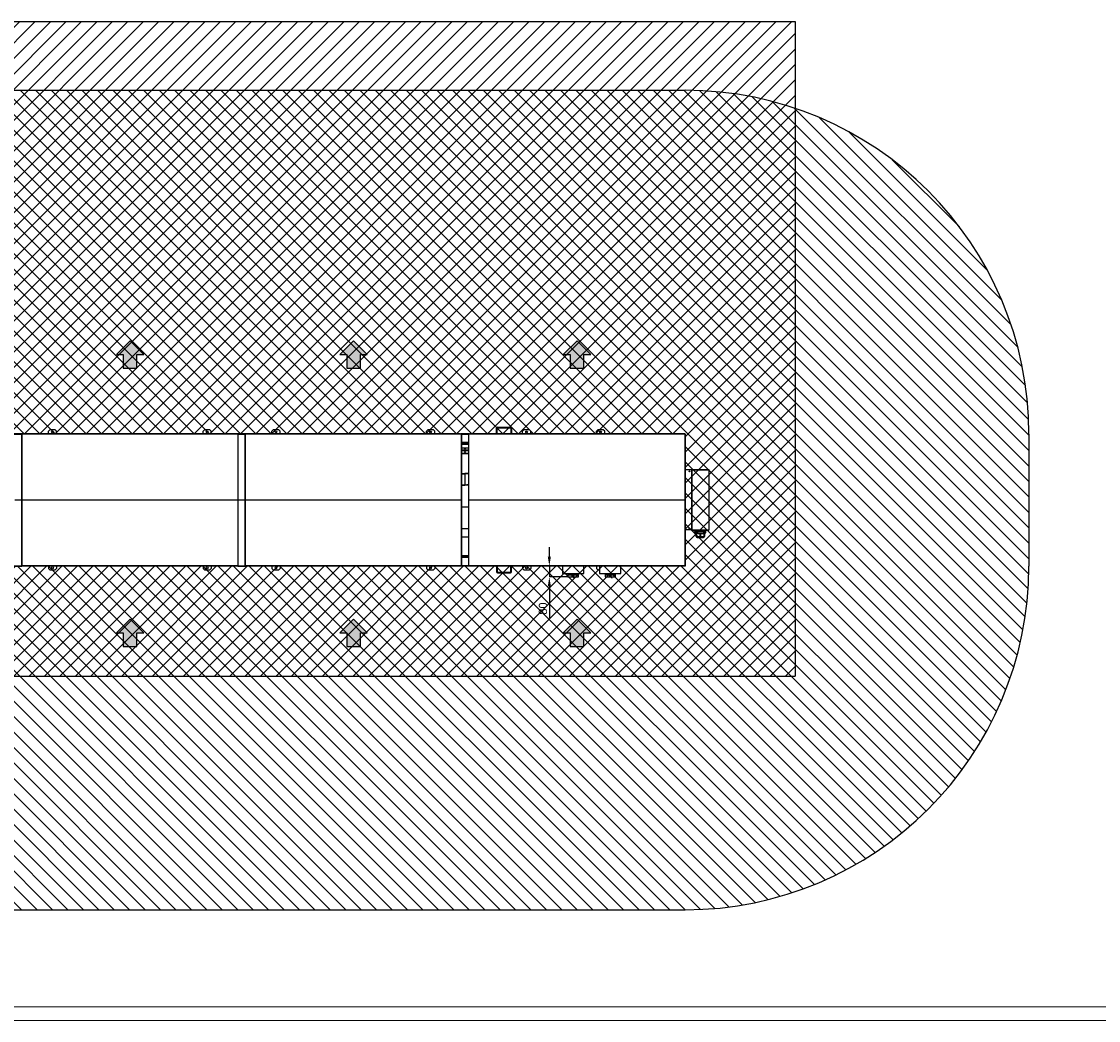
# Model space of a CAD drawing. Header units: millimetres. Extents: x 0 to 39823, y 0 to 11880.
# Tile 7 of 83: x 11991 to 19823, y 0 to 7265. Entities that reach past the tile are written whole.
import ezdxf

# ---------------------------------------------------------------- set-up
doc = ezdxf.new("R2010")
doc.units = ezdxf.units.MM
doc.header["$PDSIZE"] = -1
for name, color, linetype in [('ANOTACIJE', 7, 'Continuous'), ('DIMENZIJE', 4, 'Continuous'), ('FORMAT', 7, 'Continuous'), ('ODMIKI funkcionalni', 253, 'Continuous'), ('ODMIKI varnostni', 252, 'Continuous')]:
    doc.layers.add(name, color=color, linetype=linetype)
doc.styles.add('SLDTEXTSTYLE6', font='txt')
doc.dimstyles.new('SLDDIMSTYLE1', dxfattribs={"dimtxt": 3, "dimasz": 3.414889, "dimexe": 0, "dimexo": 0.0625, "dimgap": 0.75, "dimtad": 1, "dimdec": 0, "dimlfac": 20, "dimrnd": 1e-09, "dimzin": 12, "dimdsep": 46, "dimtxsty": 'SLDTEXTSTYLE6', "dimsah": 1, "dimcen": 0.09, "dimadec": 0, "dimazin": 3, "dimtfac": 1, "dimtdec": 0, "dimtmove": 0, "dimatfit": 0, "dimfxl": 1, "dimfrac": 2, "dimtolj": 1, "dimtzin": 12, "dimarcsym": 0})

# ---------------------------------------------------------------- blocks, each defined once
blk = doc.blocks.new('PUŠČICA')
h = blk.add_hatch(color=256)
h.dxf.hatch_style = 1
h.paths.add_polyline_path([(-50, 50), (-50, 25), (-100, 25), (-100, -25), (-50, -25), (-50, -50), (0, 0)])
at = {"ltscale": 10}
for p, q in [((0, 0), (-50, 50)), ((-50, 50), (-50, 25)), ((-100, 25), (-100, -25)), ((-50, 25), (-100, 25)), ((-50, -50), (0, 0)), ((-100, -25), (-50, -25)), ((-50, -25), (-50, -50))]:
    blk.add_line(p, q, dxfattribs=at)
blk = doc.blocks.new('*D8')
at = {"layer": 'Defpoints', "color": 0, "ltscale": 20, "transparency": 16777216}
for p in [(13562.1, 3305.8), (15829.9, 3305.8), (15965, 3225.8)]:
    blk.add_point(p, dxfattribs=at)
at = {"layer": 'DIMENZIJE', "color": 0, "lineweight": -2, "ltscale": 20, "transparency": 16777216}
for p, q in [((15829.9, 3374.1), (15829.9, 3442.4)), ((13563.3, 3305.8), (15829.9, 3305.8)), ((15829.9, 3305.8), (15829.9, 3225.8)), ((15963.7, 3225.8), (15829.9, 3225.8)), ((15829.9, 3157.5), (15829.9, 2927.4))]:
    blk.add_line(p, q, dxfattribs=at)
at = {"layer": 'DIMENZIJE', "color": 0, "ltscale": 20, "transparency": 16777216}
for points in [[(15818.5, 3374.1), (15841.3, 3374.1), (15829.9, 3305.8)], [(15818.5, 3157.5), (15841.3, 3157.5), (15829.9, 3225.8)]]:
    blk.add_solid(points, dxfattribs=at)
at = {"layer": 'DIMENZIJE', "color": 0, "ltscale": 20, "transparency": 16777216, "insert": (15753.2, 2995.6), "char_height": 60, "attachment_point": 2, "rotation": 90, "style": 'SLDTEXTSTYLE6'}
blk.add_mtext('\\A1;80', dxfattribs=at)
blk = doc.blocks.new('_Dot')
at = {"color": 0, "linetype": 'ByBlock', "lineweight": -2}
blk.add_line((-0.5, 0), (-1, 0), dxfattribs=at)
at = {"color": 0, "linetype": 'ByBlock', "const_width": 0.5}
blk.add_lwpolyline([(-0.25, 0, 1), (0.25, 0, 1)], format="xyb", close=True, dxfattribs=at)

msp = doc.modelspace()

# ---------------------------------------------------------------- hatches: boundary and pattern name
at = {"layer": 'ODMIKI funkcionalni'}
h = msp.add_hatch(dxfattribs=at)
h.set_pattern_fill('ANSI31', color=256, scale=25)
h.paths.add_polyline_path([(17616.6, 7264.9), (9866.5, 7264.9), (9866.5, 2505), (17616.6, 2505)])
h.paths.add_polyline_path([(16817.9, 4267.2), (16817.9, 3304.4), (10366.3, 3304.4), (10366.3, 4267.2)], flags=16)
at = {"layer": 'ODMIKI varnostni'}
h = msp.add_hatch(dxfattribs=at)
h.set_pattern_fill('ANSI31', color=256, scale=25, angle=90)
h.paths.add_polyline_path([(16817, 6764.9), (10366.9, 6764.9, 0.414214), (7866.9, 4264.9), (7866.9, 3305, 0.414214), (10366.9, 805), (16817, 805, 0.414214), (19317, 3305), (19317, 4264.9, 0.414214)])
h.paths.add_polyline_path([(16817.6, 4265.4), (16817.6, 3304.5), (10366.5, 3304.5), (10366.5, 4265.4)], flags=16)

# ---------------------------------------------------------------- linework, layer by layer
at = {"color": 7, "linetype": 'Continuous', "lineweight": 25, "ltscale": 20}
for p, q in [((15453.4, 4315), (15453.4, 4310)), ((15453.4, 4315), (15547.4, 4315)), ((15453.4, 4310), (15547.4, 4310)), ((15547.4, 4310), (15547.4, 4315)), ((11994.5, 4266.5), (11938.5, 4266.5)), ((11938.5, 4264.7), (11994.5, 4264.7)), ((11991.5, 4262.9), (11991.5, 3308.7)), ((11992.5, 4262.9), (11992.5, 3785.8)), ((13565.5, 4262.9), (11992.5, 4262.9)), ((11994.5, 4266.5), (11994.5, 4264.7)), ((11995.1, 4262.9), (11994.5, 4264.7)), ((11994.6, 4264.3), (11995.4, 4264.3)), ((11995.2, 4264.8), (11995.1, 4264.8)), ((11995.3, 4264.6), (11995.2, 4264.8)), ((11995.3, 4264.5), (11995.3, 4264.6)), ((11995.3, 4264.6), (11995.4, 4264.3)), ((11995.4, 4264.3), (11995.9, 4262.9)), ((11996, 4265.8), (13562.1, 4265.8)), ((11996, 4265.8), (11996, 4262.9)), ((13559.4, 4265.8), (11998.6, 4265.8)), ((11998.6, 4265.8), (11998.6, 4265.8)), ((11999.3, 4266.1), (11999.3, 4265.8)), ((11999.3, 4266.1), (13558.8, 4266.1)), ((12196.8, 4295), (12186.8, 4285)), ((12186.8, 4266.1), (12186.8, 4285)), ((12236.8, 4295), (12196.8, 4295)), ((12246.8, 4285), (12236.8, 4295)), ((12246.8, 4266.1), (12246.8, 4285)), ((13321.3, 4295), (13311.3, 4285)), ((13311.3, 4266.1), (13311.3, 4285)), ((13361.3, 4295), (13321.3, 4295)), ((13371.3, 4285), (13361.3, 4295)), ((13371.3, 4266.1), (13371.3, 4285)), ((13558.8, 4266.1), (13558.8, 4265.8)), ((13559.4, 4265.8), (13559.4, 4265.8)), ((13562.1, 4262.9), (13562.1, 4265.8)), ((13562.6, 4264.3), (13562.2, 4262.9)), ((13562.8, 4264.8), (13562.6, 4264.3)), ((13562.6, 4264.3), (13563.4, 4264.3)), ((13562.8, 4264.5), (13562.7, 4264.6)), ((13562.8, 4264.8), (13562.9, 4264.8)), ((13563.5, 4264.7), (13562.9, 4262.9)), ((13619.5, 4266.5), (13563.5, 4266.5)), ((13563.5, 4264.7), (13563.5, 4266.5)), ((13563.5, 4264.7), (13619.5, 4264.7)), ((13565.5, 4262.9), (13565.5, 3785.8)), ((13566.6, 3308.7), (13566.6, 4262.9)), ((13616.5, 4262.9), (13616.5, 3308.7)), ((13617.5, 4262.9), (13617.5, 3785.8)), ((15190.5, 4262.9), (13617.5, 4262.9)), ((13619.5, 4266.5), (13619.5, 4264.7)), ((13620.1, 4262.9), (13619.5, 4264.7)), ((13619.6, 4264.3), (13620.4, 4264.3)), ((13620.2, 4264.8), (13620.1, 4264.8)), ((13620.3, 4264.6), (13620.2, 4264.8)), ((13620.3, 4264.5), (13620.3, 4264.6)), ((13620.3, 4264.6), (13620.4, 4264.3)), ((13620.4, 4264.3), (13620.9, 4262.9)), ((13621, 4265.8), (15187.1, 4265.8)), ((13621, 4265.8), (13621, 4262.9)), ((15184.4, 4265.8), (13623.6, 4265.8)), ((13623.6, 4265.8), (13623.6, 4265.8)), ((13624.3, 4266.1), (13624.3, 4265.8)), ((13624.3, 4266.1), (15183.8, 4266.1)), ((13821.8, 4295), (13811.8, 4285)), ((13811.8, 4266.1), (13811.8, 4285)), ((13861.8, 4295), (13821.8, 4295)), ((13871.8, 4285), (13861.8, 4295)), ((13871.8, 4266.1), (13871.8, 4285)), ((14946.3, 4295), (14936.3, 4285)), ((14936.3, 4266.1), (14936.3, 4285)), ((14986.3, 4295), (14946.3, 4295)), ((14996.3, 4285), (14986.3, 4295)), ((14996.3, 4266.1), (14996.3, 4285)), ((15183.8, 4266.1), (15183.8, 4265.8)), ((15184.4, 4265.8), (15184.4, 4265.8)), ((15187.1, 4262.9), (15187.1, 4265.8)), ((15187.6, 4264.3), (15187.2, 4262.9)), ((15187.8, 4264.8), (15187.6, 4264.3)), ((15187.6, 4264.3), (15245.4, 4264.3)), ((15187.8, 4264.5), (15187.7, 4264.6)), ((15187.8, 4264.8), (15187.9, 4264.8)), ((15243.5, 4266.1), (15189.5, 4266.1)), ((15190.5, 4262.9), (15190.5, 3785.8)), ((15191.6, 3308.7), (15191.6, 4262.9)), ((15241.5, 4262.9), (15241.5, 3308.7)), ((15242.5, 4262.9), (15242.5, 3785.8)), ((16815.5, 4262.9), (15242.5, 4262.9)), ((15245.2, 4264.8), (15245.1, 4264.8)), ((15245.3, 4264.6), (15245.2, 4264.8)), ((15245.3, 4264.5), (15245.3, 4264.6)), ((15245.3, 4264.6), (15245.4, 4264.3)), ((15245.4, 4264.3), (15245.9, 4262.9)), ((15246, 4265.8), (15246, 4262.9)), ((15246, 4265.8), (16812.1, 4265.8)), ((16809.4, 4265.8), (15248.6, 4265.8)), ((15248.6, 4265.8), (15248.6, 4265.8)), ((15249.3, 4266.1), (15249.3, 4265.8)), ((15249.3, 4266.1), (16808.8, 4266.1)), ((15450.4, 4307), (15445.4, 4307)), ((15445.4, 4266.1), (15445.4, 4307)), ((15450.4, 4266.1), (15450.4, 4307)), ((15555.4, 4307), (15550.4, 4307)), ((15550.4, 4307), (15550.4, 4266.1)), ((15555.4, 4307), (15555.4, 4266.1)), ((15644.4, 4295), (15634.4, 4285)), ((15634.4, 4266.1), (15634.4, 4285)), ((15684.4, 4295), (15644.4, 4295)), ((15694.4, 4285), (15684.4, 4295)), ((15694.4, 4266.1), (15694.4, 4285)), ((16182.4, 4295), (16172.4, 4285)), ((16172.4, 4266.1), (16172.4, 4285)), ((16222.4, 4295), (16182.4, 4295)), ((16232.4, 4285), (16222.4, 4295)), ((16232.4, 4266.1), (16232.4, 4285)), ((16808.8, 4266.1), (16808.8, 4265.8)), ((16809.4, 4265.8), (16809.4, 4265.8)), ((16812.1, 4262.9), (16812.1, 4265.8)), ((16812.6, 4264.4), (16812.1, 4262.9)), ((16814.5, 4263.8), (16812.6, 4264.4)), ((16814.5, 4263.8), (16814.5, 4262.9)), ((16815.5, 4262.9), (16815.5, 3785.8)), ((16816.5, 4263.8), (16816.5, 4262.9)), ((16816.6, 3308.7), (16816.6, 4262.9)), ((15191.6, 4206.1), (15241.5, 4206.1)), ((15191.6, 4206.1), (15241.5, 4206.1)), ((15191.6, 4203.7), (15193, 4203.7)), ((15193, 4202.7), (15191.6, 4202.7)), ((15191.6, 4202.5), (15241.5, 4202.5)), ((15241.5, 4202.4), (15191.6, 4202.4)), ((15241.5, 4198.6), (15191.6, 4198.6)), ((15241.5, 4189.4), (15191.6, 4189.4)), ((15241.5, 4162.9), (15191.6, 4162.9)), ((15193, 4203.7), (15193, 4202.7)), ((15240.1, 4202.7), (15240.1, 4203.7)), ((15240.1, 4203.7), (15241.5, 4203.7)), ((15241.5, 4202.7), (15240.1, 4202.7)), ((15241.5, 4146.7), (15191.6, 4146.7)), ((15241.5, 4142.9), (15191.6, 4142.9)), ((15241.5, 4142.1), (15191.6, 4142.1)), ((15241.5, 4122.9), (15191.6, 4122.9)), ((15191.6, 4122.7), (15241.5, 4122.7)), ((16864.6, 4003.7), (16816.6, 4003.7)), ((16863.8, 4003.7), (16863.8, 3567.8)), ((16863.8, 4003.2), (16864.6, 4003.2)), ((16864.6, 4003.9), (16864.6, 3567.7)), ((16865.6, 4004), (16865.6, 3567.6)), ((16865.6, 4004), (16990.5, 4004)), ((16990.4, 4005), (16865.7, 4005)), ((16990.5, 4004), (16990.5, 3567.6)), ((16991.6, 3567.7), (16991.6, 4003.9)), ((15191.6, 3977.6), (15215.5, 3977.6)), ((15191.6, 3976.8), (15215.5, 3976.8)), ((15191.6, 3976), (15202.6, 3976)), ((15202.6, 3975.8), (15202.6, 3976.6)), ((15202.6, 3976.6), (15215.5, 3976.6)), ((15215.5, 3975.8), (15202.6, 3975.8)), ((15205.6, 3976.6), (15205.6, 3975.8)), ((15212.5, 3976.8), (15212.5, 3977.6)), ((15215.5, 3977.6), (15215.5, 3976.6)), ((15215.5, 3976.6), (15215.5, 3975.8)), ((15216.3, 3974.6), (15215.6, 3975.8)), ((15216.3, 3977.1), (15216, 3976.8)), ((15216, 3976.8), (15216.6, 3976.2)), ((15216.3, 3977.1), (15216.9, 3976.5)), ((15216.3, 3974.6), (15216.3, 3897)), ((15216.9, 3976.5), (15216.6, 3976.2)), ((15217.6, 3976), (15216.8, 3974.6)), ((15216.8, 3897), (15216.8, 3974.6)), ((15217.5, 3977.6), (15217.5, 3976.8)), ((15241.5, 3977.6), (15217.5, 3977.6)), ((15241.5, 3976.8), (15217.5, 3976.8)), ((15217.6, 3976.8), (15217.6, 3976)), ((15241.5, 3976), (15217.6, 3976)), ((15191.6, 3895.6), (15215.5, 3895.6)), ((15191.6, 3894.8), (15215.6, 3894.8)), ((15191.6, 3894), (15215.6, 3894)), ((15215.5, 3895.6), (15216.3, 3897)), ((15215.5, 3895.6), (15215.5, 3894.8)), ((15215.6, 3894), (15215.6, 3894.8)), ((15216.1, 3895), (15216.4, 3895.3)), ((15216.7, 3894.4), (15216.1, 3895)), ((15217, 3894.7), (15216.4, 3895.3)), ((15216.7, 3894.4), (15217, 3894.7)), ((15216.8, 3897), (15217.5, 3895.8)), ((15217.6, 3895), (15217.6, 3895.8)), ((15217.6, 3895.8), (15230.5, 3895.8)), ((15217.6, 3895), (15230.5, 3895)), ((15217.6, 3894), (15217.6, 3895)), ((15217.6, 3894.8), (15241.5, 3894.8)), ((15241.5, 3894), (15217.6, 3894)), ((15220.6, 3894.8), (15220.6, 3894)), ((15227.5, 3895), (15227.5, 3895.8)), ((15230.5, 3895.8), (15230.5, 3895)), ((15241.5, 3895.6), (15230.5, 3895.6)), ((11941.6, 3785.8), (11991.5, 3785.8)), ((11941.6, 3785.7), (11991.5, 3785.7)), ((11991.5, 3785.8), (11992.5, 3785.8)), ((11992.5, 3785.8), (13565.5, 3785.8)), ((11992.5, 3785.7), (11992.5, 3308.6)), ((11992.5, 3785.7), (13565.5, 3785.7)), ((13566.6, 3785.8), (13565.5, 3785.8)), ((13565.5, 3785.7), (13565.5, 3308.6)), ((13566.6, 3785.8), (13616.5, 3785.8)), ((13566.6, 3785.7), (13616.5, 3785.7)), ((13616.5, 3785.8), (13617.5, 3785.8)), ((13617.5, 3785.8), (15190.5, 3785.8)), ((13617.5, 3785.7), (13617.5, 3308.6)), ((13617.5, 3785.7), (15190.5, 3785.7)), ((15191.6, 3785.8), (15190.5, 3785.8)), ((15190.5, 3785.7), (15190.5, 3308.6)), ((15241.5, 3785.8), (15242.5, 3785.8)), ((15242.5, 3785.8), (16815.5, 3785.8)), ((15242.5, 3785.7), (15242.5, 3308.6)), ((15242.5, 3785.7), (16815.5, 3785.7)), ((16816.6, 3785.8), (16815.5, 3785.8)), ((16815.5, 3785.7), (16815.5, 3308.6)), ((15241.5, 3733.8), (15191.6, 3733.8)), ((15191.6, 3577.8), (15241.5, 3577.8)), ((16864.6, 3567.8), (16816.6, 3567.8)), ((16863.8, 3568.4), (16864.6, 3568.4)), ((16865.6, 3567.6), (16990.5, 3567.6)), ((16865.7, 3566.5), (16990.4, 3566.5)), ((16880.2, 3565.3), (16880.2, 3566.3)), ((16880.2, 3566.3), (16975.2, 3566.3)), ((16975.2, 3565.3), (16880.2, 3565.3)), ((16881.2, 3566.3), (16881.2, 3565.3)), ((16886, 3566.3), (16886, 3566.4)), ((16886, 3564.2), (16886, 3565.3)), ((16897.7, 3564.2), (16886, 3564.2)), ((16886, 3549.8), (16886, 3556)), ((16901.8, 3556), (16886, 3556)), ((16886, 3549.8), (16901.8, 3549.8)), ((16886.4, 3557.1), (16886.4, 3556)), ((16886.4, 3557.1), (16897.7, 3557.1)), ((16886.4, 3549.8), (16886.4, 3548.6)), ((16886.4, 3548.6), (16901.4, 3548.6)), ((16887, 3566.4), (16887.9, 3566.4)), ((16887, 3566.3), (16887, 3566.4)), ((16887, 3564.2), (16887, 3565.3)), ((16887, 3549.8), (16887, 3556)), ((16887.2, 3564.2), (16887.2, 3557.1)), ((16887.9, 3566.3), (16887.9, 3566.4)), ((16887.9, 3564.2), (16887.9, 3565.3)), ((16887.9, 3549.8), (16887.9, 3556)), ((16889.5, 3545.6), (16898.4, 3545.6)), ((16894.3, 3566.4), (16895.8, 3566.4)), ((16894.3, 3566.3), (16894.3, 3566.4)), ((16894.3, 3564.2), (16894.3, 3565.3)), ((16894.3, 3549.8), (16894.3, 3556)), ((16895.8, 3566.3), (16895.8, 3566.4)), ((16895.8, 3564.2), (16895.8, 3565.3)), ((16895.8, 3549.8), (16895.8, 3556)), ((16897.7, 3556), (16897.7, 3565.3)), ((16897.7, 3556), (16957.7, 3556)), ((16897.7, 3544.8), (16957.7, 3544.8)), ((16897.7, 3520), (16897.7, 3544.8)), ((16897.7, 3542.6), (16957.7, 3542.6)), ((16898.8, 3565.3), (16898.8, 3556)), ((16898.8, 3542.6), (16898.8, 3522.3)), ((16901.3, 3566.4), (16901.8, 3566.4)), ((16901.3, 3566.3), (16901.3, 3566.4)), ((16901.3, 3549.8), (16901.3, 3556)), ((16901.4, 3556), (16901.4, 3556)), ((16901.4, 3548.6), (16901.4, 3549.8)), ((16901.8, 3566.3), (16901.8, 3566.4)), ((16901.8, 3549.8), (16901.8, 3556)), ((16902.7, 3566.5), (16902.7, 3566.3)), ((16902.7, 3556), (16902.7, 3544.8)), ((16926.5, 3556), (16926.5, 3565.3)), ((16926.5, 3522.3), (16926.5, 3542.6)), ((16928.8, 3565.3), (16928.8, 3556)), ((16928.8, 3542.6), (16928.8, 3522.3)), ((16952.7, 3566.3), (16952.7, 3566.5)), ((16952.7, 3544.8), (16952.7, 3556)), ((16953.8, 3566.4), (16954.5, 3566.4)), ((16953.8, 3566.3), (16953.8, 3566.4)), ((16953.8, 3549.8), (16953.8, 3556)), ((16969, 3556), (16953.8, 3556)), ((16953.8, 3549.8), (16969, 3549.8)), ((16953.9, 3556), (16953.9, 3556)), ((16953.9, 3549.8), (16953.9, 3548.6)), ((16953.9, 3548.6), (16968.9, 3548.6)), ((16954.5, 3566.3), (16954.5, 3566.4)), ((16954.5, 3549.8), (16954.5, 3556)), ((16956.5, 3556), (16956.5, 3565.3)), ((16956.5, 3522.3), (16956.5, 3542.6)), ((16957, 3545.6), (16965.9, 3545.6)), ((16957.7, 3565.3), (16957.7, 3556)), ((16969, 3564.2), (16957.7, 3564.2)), ((16957.7, 3557.1), (16968.9, 3557.1)), ((16957.7, 3544.8), (16957.7, 3520)), ((16960.5, 3566.4), (16961.9, 3566.4)), ((16960.5, 3566.3), (16960.5, 3566.4)), ((16960.5, 3564.2), (16960.5, 3565.3)), ((16960.5, 3549.8), (16960.5, 3556)), ((16961.9, 3566.3), (16961.9, 3566.4)), ((16961.9, 3564.2), (16961.9, 3565.3)), ((16961.9, 3549.8), (16961.9, 3556)), ((16968.1, 3566.4), (16968.8, 3566.4)), ((16968.1, 3566.3), (16968.1, 3566.4)), ((16968.1, 3564.2), (16968.1, 3565.3)), ((16968.1, 3549.8), (16968.1, 3556)), ((16968.2, 3557.1), (16968.2, 3564.2)), ((16968.8, 3566.3), (16968.8, 3566.4)), ((16968.8, 3564.2), (16968.8, 3565.3)), ((16968.8, 3549.8), (16968.8, 3556)), ((16968.9, 3556), (16968.9, 3557.1)), ((16968.9, 3548.6), (16968.9, 3549.8)), ((16969, 3566.3), (16969, 3566.4)), ((16969, 3564.2), (16969, 3565.3)), ((16969, 3549.8), (16969, 3556)), ((16974.2, 3565.3), (16974.2, 3566.3)), ((16975.2, 3566.3), (16975.2, 3565.3)), ((15241.5, 3513.8), (15191.6, 3513.8)), ((16897.7, 3522.3), (16898.8, 3522.3)), ((16897.7, 3520), (16957.7, 3520)), ((16905.4, 3512.3), (16950, 3512.3)), ((16926.5, 3522.3), (16928.8, 3522.3)), ((16956.5, 3522.3), (16957.7, 3522.3)), ((15191.6, 3382.5), (15241.5, 3382.5)), ((15191.6, 3373.3), (15241.5, 3373.3)), ((15191.6, 3369.5), (15241.5, 3369.5)), ((15191.6, 3369.2), (15193, 3369.2)), ((15193, 3368.2), (15191.6, 3368.2)), ((15193, 3369.2), (15193, 3368.2)), ((15240.1, 3368.2), (15240.1, 3369.2)), ((15240.1, 3369.2), (15241.5, 3369.2)), ((15241.5, 3368.2), (15240.1, 3368.2)), ((11938.5, 3306.9), (11994.5, 3306.9)), ((11938.5, 3305.1), (11994.5, 3305.1)), ((11992.5, 3308.6), (13565.5, 3308.6)), ((11995.1, 3308.6), (11994.5, 3306.9)), ((11994.5, 3306.9), (11994.5, 3305.1)), ((11995.4, 3307.5), (11994.7, 3307.5)), ((11995.2, 3307), (11995.1, 3307.1)), ((11995.4, 3307.5), (11995.2, 3307)), ((11995.3, 3307.3), (11995.3, 3307.3)), ((11995.4, 3307.5), (11995.8, 3308.6)), ((11996, 3305.8), (11996, 3308.6)), ((13562.1, 3305.8), (11996, 3305.8)), ((11998.6, 3305.8), (13559.4, 3305.8)), ((11998.6, 3305.8), (11998.6, 3305.8)), ((11999.7, 3305.8), (11999.8, 3305.8)), ((11999.8, 3305.8), (11999.8, 3305.8)), ((13558.3, 3305.8), (11999.8, 3305.8)), ((12186.8, 3305.8), (12186.8, 3286.5)), ((12246.8, 3305.8), (12246.8, 3286.5)), ((13311.3, 3305.8), (13311.3, 3286.5)), ((13371.3, 3305.8), (13371.3, 3286.5)), ((13558.3, 3305.8), (13558.3, 3305.8)), ((13558.4, 3305.8), (13558.3, 3305.8)), ((13559.4, 3305.8), (13559.4, 3305.8)), ((13562.1, 3308.6), (13562.1, 3305.8)), ((13562.6, 3307.5), (13562.3, 3308.6)), ((13562.6, 3307.5), (13562.8, 3307)), ((13563.3, 3307.5), (13562.6, 3307.5)), ((13562.8, 3307.3), (13562.7, 3307.3)), ((13562.8, 3307), (13562.9, 3307.1)), ((13563.5, 3306.9), (13562.9, 3308.6)), ((13563.5, 3306.9), (13619.5, 3306.9)), ((13563.5, 3305.1), (13563.5, 3306.9)), ((13563.5, 3305.1), (13619.5, 3305.1)), ((13617.5, 3308.6), (15190.5, 3308.6)), ((13620.1, 3308.6), (13619.5, 3306.9)), ((13619.5, 3306.9), (13619.5, 3305.1)), ((13620.4, 3307.5), (13619.7, 3307.5)), ((13620.2, 3307), (13620.1, 3307.1)), ((13620.4, 3307.5), (13620.2, 3307)), ((13620.3, 3307.3), (13620.3, 3307.3)), ((13620.4, 3307.5), (13620.8, 3308.6)), ((13621, 3305.8), (13621, 3308.6)), ((15187.1, 3305.8), (13621, 3305.8)), ((13623.6, 3305.8), (15184.4, 3305.8)), ((13623.6, 3305.8), (13623.6, 3305.8)), ((13624.7, 3305.8), (13624.8, 3305.8)), ((13624.8, 3305.8), (13624.8, 3305.8)), ((15183.3, 3305.8), (13624.8, 3305.8)), ((13811.8, 3305.8), (13811.8, 3286.5)), ((13871.8, 3305.8), (13871.8, 3286.5)), ((14936.3, 3305.8), (14936.3, 3286.5)), ((14996.3, 3305.8), (14996.3, 3286.5)), ((15183.3, 3305.8), (15183.3, 3305.8)), ((15183.4, 3305.8), (15183.3, 3305.8)), ((15184.4, 3305.8), (15184.4, 3305.8)), ((15187.1, 3308.6), (15187.1, 3305.8)), ((15187.6, 3307.5), (15187.3, 3308.6)), ((15245.4, 3307.5), (15187.6, 3307.5)), ((15187.6, 3307.5), (15187.8, 3307)), ((15187.8, 3307.3), (15187.7, 3307.3)), ((15187.8, 3307), (15187.9, 3307.1)), ((15189.5, 3305.8), (15243.5, 3305.8)), ((15241.5, 3365.8), (15191.6, 3365.8)), ((15241.5, 3365.8), (15191.6, 3365.8)), ((15242.5, 3308.6), (16815.5, 3308.6)), ((15245.2, 3307), (15245.1, 3307.1)), ((15245.4, 3307.5), (15245.2, 3307)), ((15245.3, 3307.3), (15245.3, 3307.3)), ((15245.4, 3307.5), (15245.8, 3308.6)), ((15246, 3305.8), (15246, 3308.6)), ((16812.1, 3305.8), (15246, 3305.8)), ((15248.6, 3305.8), (16809.4, 3305.8)), ((15248.6, 3305.8), (15248.6, 3305.8)), ((15249.7, 3305.8), (15249.8, 3305.8)), ((16808.3, 3305.8), (15249.8, 3305.8)), ((15249.8, 3305.8), (15249.8, 3305.8)), ((15445.4, 3305.8), (15445.4, 3264.5)), ((15450.4, 3305.8), (15450.4, 3264.5)), ((15550.4, 3264.5), (15550.4, 3305.8)), ((15555.4, 3264.5), (15555.4, 3305.8)), ((15634.4, 3305.8), (15634.4, 3286.5)), ((15694.4, 3305.8), (15694.4, 3286.5)), ((15925, 3305.8), (15925, 3250.4)), ((16081, 3250.4), (16081, 3305.8)), ((16172.4, 3305.8), (16172.4, 3286.5)), ((16195, 3305.8), (16195, 3250.4)), ((16351, 3250.4), (16351, 3305.8)), ((16808.3, 3305.8), (16808.3, 3305.8)), ((16808.4, 3305.8), (16808.3, 3305.8)), ((16809.4, 3305.8), (16809.4, 3305.8)), ((16812.6, 3307.1), (16812.1, 3308.6)), ((16812.1, 3308.6), (16812.1, 3305.8)), ((16814.5, 3307.8), (16812.6, 3307.1)), ((16814.5, 3308.6), (16814.5, 3307.8)), ((16816.5, 3307.8), (16816.5, 3308.7)), ((12186.8, 3286.5), (12196.8, 3276.5)), ((12196.8, 3276.5), (12236.8, 3276.5)), ((12236.8, 3276.5), (12246.8, 3286.5)), ((13311.3, 3286.5), (13321.3, 3276.5)), ((13321.3, 3276.5), (13361.3, 3276.5)), ((13361.3, 3276.5), (13371.3, 3286.5)), ((13811.8, 3286.5), (13821.8, 3276.5)), ((13821.8, 3276.5), (13861.8, 3276.5)), ((13861.8, 3276.5), (13871.8, 3286.5)), ((14936.3, 3286.5), (14946.3, 3276.5)), ((14946.3, 3276.5), (14986.3, 3276.5)), ((14986.3, 3276.5), (14996.3, 3286.5)), ((15445.4, 3264.5), (15450.4, 3264.5)), ((15453.4, 3261.5), (15453.4, 3256.5)), ((15453.4, 3261.5), (15547.4, 3261.5)), ((15453.4, 3256.5), (15547.4, 3256.5)), ((15547.4, 3256.5), (15547.4, 3261.5)), ((15550.4, 3264.5), (15555.4, 3264.5)), ((15634.4, 3286.5), (15644.4, 3276.5)), ((15644.4, 3276.5), (15684.4, 3276.5)), ((15684.4, 3276.5), (15694.4, 3286.5)), ((15925, 3250.4), (16081, 3250.4)), ((15965, 3241.2), (15965, 3225.8)), ((15965, 3241.2), (16041.1, 3241.2)), ((15965, 3225.8), (16041.1, 3225.8)), ((15965.5, 3250.4), (16040.6, 3250.4)), ((15965.5, 3241.7), (16040.6, 3241.7)), ((15966.9, 3249.9), (15966.9, 3242.2)), ((15966.9, 3249.9), (16039.2, 3249.9)), ((15966.9, 3242.2), (16039.2, 3242.2)), ((16039.2, 3242.2), (16039.2, 3249.9)), ((16041.1, 3225.8), (16041.1, 3241.2)), ((16172.4, 3286.5), (16182.4, 3276.5)), ((16182.4, 3276.5), (16195, 3276.5)), ((16195, 3250.4), (16351, 3250.4)), ((16235, 3241.7), (16235, 3226.3)), ((16235, 3241.7), (16311.1, 3241.7)), ((16235, 3226.3), (16311.1, 3226.3)), ((16235.5, 3242.2), (16310.6, 3242.2)), ((16236.9, 3250.4), (16236.9, 3242.7)), ((16236.9, 3242.7), (16309.2, 3242.7)), ((16309.2, 3242.7), (16309.2, 3250.4)), ((16311.1, 3226.3), (16311.1, 3241.7))]:
    msp.add_line(p, q, dxfattribs=at)
at = {"color": 7, "linetype": 'Continuous', "lineweight": 25, "ltscale": 20, "flags": 128}
for points in [[(11999.4, 4265.8), (11999.3, 4266), (11999.3, 4266.1)], [(13558.7, 4265.8), (13558.7, 4266), (13558.8, 4266.1)], [(13624.4, 4265.8), (13624.3, 4266), (13624.3, 4266.1)], [(15183.7, 4265.8), (15183.7, 4266), (15183.8, 4266.1)], [(15249.4, 4265.8), (15249.3, 4266), (15249.3, 4266.1)], [(16808.7, 4265.8), (16808.7, 4266), (16808.8, 4266.1)], [(11992.5, 3785.7), (11992.5, 3785.7), (11992.5, 3785.8)], [(11992.5, 3785.8), (11992.5, 3785.8), (11992.5, 3785.8)], [(13565.5, 3785.7), (13565.5, 3785.7), (13565.5, 3785.8)], [(13565.5, 3785.8), (13565.5, 3785.8), (13565.5, 3785.8)], [(13617.5, 3785.7), (13617.5, 3785.7), (13617.5, 3785.8)], [(13617.5, 3785.8), (13617.5, 3785.8), (13617.5, 3785.8)], [(15190.5, 3785.7), (15190.5, 3785.7), (15190.5, 3785.8)], [(15190.5, 3785.8), (15190.5, 3785.8), (15190.5, 3785.8)], [(15242.5, 3785.7), (15242.5, 3785.7), (15242.5, 3785.8)], [(15242.5, 3785.8), (15242.5, 3785.8), (15242.5, 3785.8)], [(16815.5, 3785.7), (16815.5, 3785.7), (16815.5, 3785.8)], [(16815.5, 3785.8), (16815.5, 3785.8), (16815.5, 3785.8)], [(16886, 3566.4), (16886.2, 3566.5), (16886.3, 3566.5)], [(16886.7, 3566.5), (16886.7, 3566.5), (16887, 3566.4)], [(16887.9, 3566.4), (16889.3, 3566.5), (16889.9, 3566.5)], [(16892.3, 3566.5), (16893.5, 3566.4), (16894.3, 3566.4)], [(16895.8, 3566.4), (16897.1, 3566.5), (16897.6, 3566.5)], [(16899.5, 3566.5), (16899.9, 3566.5), (16901.3, 3566.4)], [(16901.8, 3566.4), (16901.6, 3566.5), (16901.5, 3566.5)], [(16953.9, 3566.5), (16953.9, 3566.5), (16953.8, 3566.4)], [(16954.5, 3566.4), (16956, 3566.5), (16956.4, 3566.5)], [(16958.5, 3566.5), (16959, 3566.5), (16960.5, 3566.4)], [(16961.9, 3566.4), (16963.4, 3566.5), (16963.9, 3566.5)], [(16966.1, 3566.5), (16966.5, 3566.5), (16968.1, 3566.4)], [(16968.8, 3566.4), (16968.9, 3566.5), (16968.9, 3566.5)], [(16969, 3566.5), (16969, 3566.4), (16969, 3566.4)]]:
    msp.add_lwpolyline(points, dxfattribs=at)
at = {"color": 7, "linetype": 'Continuous', "lineweight": 25, "ltscale": 400}
for centre, radius in [((12216.8, 4280), 6.5), ((13341.3, 4280), 6.5), ((13841.8, 4280), 6.5), ((14966.3, 4280), 6.5), ((15664.4, 4280), 6.5), ((16202.4, 4280), 6.5), ((15216.5, 4154.9), 2.6), ((15216.5, 4132.5), 2.6), ((16848.8, 3993.7), 3.25), ((16848.8, 3993.7), 3), ((16848.8, 3993.7), 2.46), ((16848.8, 3577.8), 3.25), ((16848.8, 3577.8), 3), ((16848.8, 3577.8), 2.46), ((12216.8, 3291.5), 6.5), ((13341.3, 3291.5), 6.5), ((13841.8, 3291.5), 6.5), ((14966.3, 3291.5), 6.5), ((15664.4, 3291.5), 6.5)]:
    msp.add_circle(centre, radius, dxfattribs=at)
for centre, radius, start, end in [((15453.4, 4307), 8, 90, 180), ((15453.4, 4307), 3, 90, 180), ((15547.4, 4307), 8, 0, 90), ((15547.4, 4307), 3, 0, 90), ((11992.3, 4250.9), 12.1, 88.75267, 93.74673), ((11993.8, 4264.5), 1.51, 14.6414, 61.12682), ((11988.7, 4260.3), 7.82, 31.36142, 42.43421), ((11999.3, 4264.1), 2, 90, 123.5894), ((13558.8, 4264.1), 2, 56.4106, 90), ((13570.8, 4259.1), 9.67, 138.59169, 147.53528), ((13564.2, 4264.5), 1.51, 118.87318, 165.3586), ((13565.8, 4250.9), 12.1, 86.25327, 91.24733), ((13617.3, 4250.9), 12.1, 88.75267, 93.74673), ((13618.8, 4264.5), 1.51, 14.6414, 61.12682), ((13613.7, 4260.3), 7.82, 31.36142, 42.43421), ((13624.3, 4264.1), 2, 90, 123.5894), ((15183.8, 4264.1), 2, 56.4106, 90), ((15190.6, 4263), 3.23, 109.45109, 156.58505), ((15189.4, 4264.4), 1.69, 95.47372, 163.48204), ((15190.8, 4250.9), 12.1, 86.25327, 91.24733), ((15242.3, 4250.9), 12.1, 88.75267, 93.74673), ((15242.4, 4263), 3.34, 24.26979, 69.69406), ((15243.6, 4264.4), 1.69, 16.49308, 84.41058), ((15249.3, 4264.1), 2, 90, 123.5894), ((16808.8, 4264.1), 2, 56.4106, 90), ((16814.5, 4263.8), 2, 0, 162), ((16814.5, 4263.8), 1, 0, 162), ((16815.2, 4233.7), 30.1, 87.47276, 91.27739), ((16815.8, 4250.9), 12.1, 86.25327, 91.24733), ((15216.5, 4154.6), 2.6, 3.30736, 176.69262), ((15216.5, 4132.3), 2.6, 2.20423, 177.79579), ((16865.7, 3998.3), 5.64, 90.3961, 101.14026), ((16866.4, 4003.2), 1.8, 112.44534, 155.83098), ((16871.3, 4003.9), 5.64, 168.85974, 179.6039), ((16984.9, 4003.9), 5.64, 0.3961, 11.14026), ((16989.4, 4002.8), 1.96, 34.05115, 56.94447), ((16990.5, 3998.3), 5.64, 78.85974, 89.6039), ((15215.5, 3977.4), 0.8, 270, 315), ((15215.5, 3977.4), 1.6, 270, 315), ((15217.5, 3976), 1.6, 90, 135), ((15217.5, 3976), 0.8, 90, 135), ((15215.6, 3895.6), 0.8, 270, 315), ((15215.6, 3895.6), 1.6, 270, 315), ((15217.6, 3894.2), 1.6, 90, 135), ((15217.6, 3894.2), 0.8, 90, 135), ((16865.7, 3573.2), 5.64, 258.85974, 269.6039), ((16866.4, 3568.4), 1.8, 204.16902, 247.55466), ((16871.3, 3567.6), 5.64, 180.3961, 191.14026), ((16889.5, 3548.6), 3.06, 180, 270), ((16898.4, 3548.6), 3.06, 270, 0), ((16957, 3548.6), 3.06, 180, 270), ((16965.9, 3548.6), 3.06, 270, 0), ((16984.9, 3567.6), 5.64, 348.85974, 359.6039), ((16990.5, 3573.2), 5.64, 270.3961, 281.14026), ((16989.4, 3568.7), 1.96, 303.05553, 325.94885), ((16905.4, 3520), 7.7, 180, 270), ((16913.2, 3566.2), 46.2, 251.79338, 269.28198), ((16912.1, 3566.1), 46.1, 270.69955, 288.2251), ((16943.2, 3566.2), 46.2, 251.79338, 269.28198), ((16942.1, 3566.1), 46.1, 270.69955, 288.2251), ((16950, 3520), 7.7, 270, 0), ((11992.3, 3320.7), 12.1, 266.25327, 271.24733), ((11987.3, 3312.7), 9.67, 318.59169, 327.53528), ((11993.8, 3307.4), 1.5, 299.79038, 345.47389), ((13569.3, 3311.6), 7.82, 211.36142, 222.43421), ((13564.2, 3307.4), 1.5, 194.52611, 240.20962), ((13565.8, 3320.7), 12.1, 268.75267, 273.74673), ((13617.3, 3320.7), 12.1, 266.25327, 271.24733), ((13612.3, 3312.7), 9.67, 318.59169, 327.53528), ((13618.8, 3307.4), 1.5, 299.79038, 345.47389), ((15190.7, 3308.9), 3.34, 204.26979, 249.69406), ((15189.4, 3307.5), 1.69, 196.49308, 264.41058), ((15190.8, 3320.7), 12.1, 268.75267, 273.74673), ((15242.3, 3320.7), 12.1, 266.25327, 271.24733), ((15242.5, 3308.8), 3.23, 289.45109, 336.58505), ((15243.6, 3307.5), 1.69, 275.47372, 343.48204), ((16814.5, 3307.8), 2, 198, 0), ((16814.5, 3307.8), 1, 198, 0), ((16815.2, 3337.9), 30.1, 268.72261, 272.52724), ((16815.8, 3320.7), 12.1, 268.75267, 273.74673), ((15453.4, 3264.5), 8, 180, 270), ((15453.4, 3264.5), 3, 180, 270), ((15547.4, 3264.5), 8, 270, 0), ((15547.4, 3264.5), 3, 270, 0), ((15965.5, 3241.2), 0.5, 90, 180), ((15965.5, 3250.9), 0.5, 244.15807, 270), ((15966.4, 3249.9), 0.5, 0, 90), ((15966.4, 3242.2), 0.5, 270, 0), ((16039.7, 3249.9), 0.5, 90, 180), ((16039.7, 3242.2), 0.5, 180, 270), ((16040.6, 3250.9), 0.5, 270, 295.84193), ((16040.6, 3241.2), 0.5, 0, 90), ((16235.5, 3241.7), 0.5, 90, 180), ((16236.4, 3242.7), 0.5, 270, 0), ((16309.7, 3242.7), 0.5, 180, 270), ((16310.6, 3241.7), 0.5, 0, 90)]:
    msp.add_arc(centre, radius, start, end, dxfattribs=at)
at = {"layer": 'FORMAT', "color": 7, "linetype": 'Continuous', "lineweight": 18, "ltscale": 27}
for p, q in [((500, 100), (39723.2, 100)), ((0, 0), (39823.2, 0))]:
    msp.add_line(p, q, dxfattribs=at)
at = {"layer": 'ODMIKI funkcionalni'}
for p, q in [((9866.5, 7264.9), (17616.6, 7264.9)), ((17616.6, 7264.9), (17616.6, 2505)), ((10366.3, 4267.2), (16817.9, 4267.2)), ((16817.9, 4267.2), (16817.9, 3304.4)), ((16817.9, 3304.4), (10366.3, 3304.4)), ((9866.5, 2505), (17616.6, 2505))]:
    msp.add_line(p, q, dxfattribs=at)
at = {"layer": 'ODMIKI varnostni'}
for p, q in [((10366.9, 6764.9), (16817, 6764.9)), ((10366.5, 4265.4), (16817.6, 4265.4)), ((16817.6, 4265.4), (16817.6, 3304.5)), ((19317, 4264.9), (19317, 3305)), ((16817.6, 3304.5), (10366.5, 3304.5)), ((10366.9, 805), (16817, 805))]:
    msp.add_line(p, q, dxfattribs=at)
for centre, start, end in [((16817, 4264.9), 0, 90), ((16817, 3305), 270, 0)]:
    msp.add_arc(centre, 2500, start, end, dxfattribs=at)

# ---------------------------------------------------------------- block references
at = {"layer": 'ANOTACIJE', "xscale": 2, "yscale": 2, "zscale": 2, "rotation": 90}
for p in [(12781.1, 4943.3), (14406.1, 4943.2), (16031.1, 4943.3), (12781.1, 2919.4), (14406.1, 2919.3), (16031.1, 2919.4)]:
    msp.add_blockref('PUŠČICA', p, dxfattribs=at)
at = {"layer": 'ANOTACIJE', "ltscale": 20}
for p, xscale, yscale, rotation in [((16001.1, 3231.2, -594.9), 21.01470085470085, 21.01470085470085, 122.5095639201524), ((16273.5, 3235.5, -594.8), 21.01470085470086, 21.01470085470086, 119.4733936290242)]:
    msp.add_blockref('_Dot', p, dxfattribs=dict(at, xscale=xscale, yscale=yscale, rotation=rotation))

# ---------------------------------------------------------------- dimensions: what is measured, and where the dimension line sits
at = {"layer": 'DIMENZIJE', "ltscale": 20}
dim = msp.add_linear_dim(base=(15829.9, 3305.8), p1=(15965, 3225.8), p2=(13562.1, 3305.8), angle=270, dimstyle='SLDDIMSTYLE1', override={"dimscale": 20, "dimlfac": 1}, dxfattribs=at)
dim.commit()
dim.dimension.update_dxf_attribs({"geometry": '*D8', "text_midpoint": (15829.9, 2995.6), "dimtype": 160})

doc.saveas('drawing.dxf')
